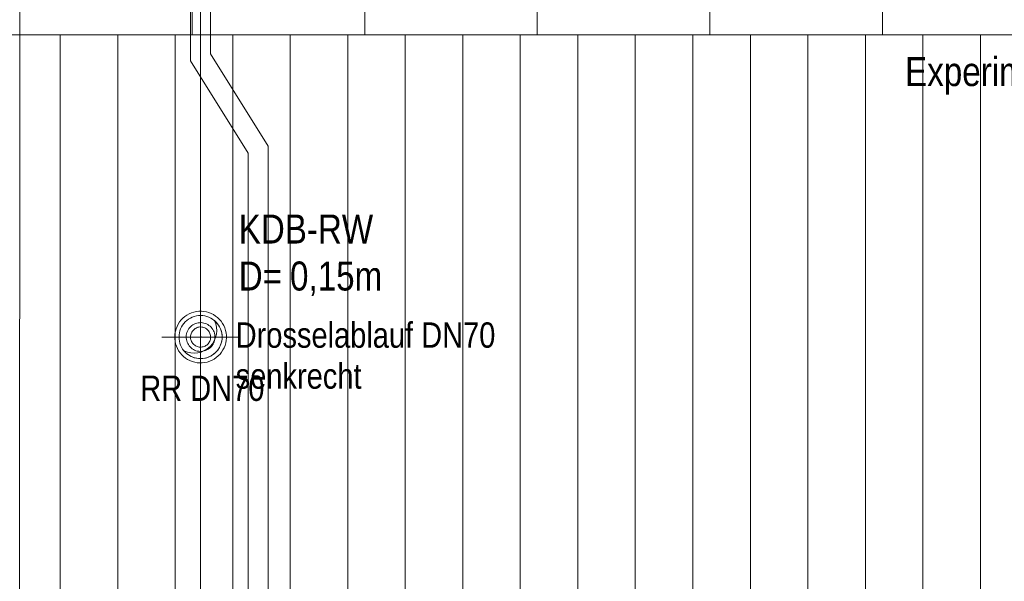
# Model space of a CAD drawing. Extents: x -620 to 300, y 62 to 1107.
# Tile 27 of 256: x -138 to -70, y 290 to 330. Entities that reach past the tile are written whole.
import ezdxf
from ezdxf.lldxf.tags import DXFTag

# ---------------------------------------------------------------- set-up
doc = ezdxf.new("R2010")
doc.units = 0
doc.layers.get('0').update_dxf_attribs({"lineweight": 35})
for name, color, linetype, lineweight, true_color in [('30 -35 Decken- 11 Bodendurchbruch', 7, 'Continuous', 15, 0x599559), ('40 -41 Abwasser_Wasser_Gas- 1 Abwasser + sanitäre Anlagen', 7, 'Continuous', 9, 0xff6633), ('70 -72 Beschriftung- 1 Beschriftung allgemein', 7, 'Continuous', 9, 0xff6633)]:
    doc.layers.add(name, color=color, linetype=linetype, lineweight=lineweight, true_color=true_color)
for name, color, linetype, lineweight in [('40 -41 Abwasser_Wasser_Gas- 2 Wasser-1', 7, 'Continuous', 15), ('60- 61 allgemeine Ausstattung- 4 Terrassen', 7, 'Continuous', 9), ('70 -71 Achsen- 1 Gebäudeachsen', 7, 'STRICHPUNKT2-A06G9FR98I', 18)]:
    doc.layers.add(name, color=color, linetype=linetype, lineweight=lineweight)
doc.styles.get("Standard").update_dxf_attribs({"font": 'ARIALN.TTF'})
tags = doc.linetypes.add('grob-A06G9FRA8I', pattern=[14, 3, -8, 3]).pattern_tags.tags
tags[8:9] = [DXFTag(74, 4), DXFTag(75, 0), DXFTag(340, '0'), DXFTag(46, 0.0), DXFTag(50, 0.0), DXFTag(44, 0.0), DXFTag(45, 0.0)]
tags[6:7] = [DXFTag(74, 4), DXFTag(75, 0), DXFTag(340, '0'), DXFTag(46, 0.0), DXFTag(50, 0.0), DXFTag(44, 0.0), DXFTag(45, 0.0)]
tags[4:5] = [DXFTag(74, 4), DXFTag(75, 0), DXFTag(340, '0'), DXFTag(46, 0.0), DXFTag(50, 0.0), DXFTag(44, 0.0), DXFTag(45, 0.0)]
tags = doc.linetypes.add('STRICHPUNKT2-A06G9FR98I', pattern=[12.7, 6.35, -3.175, 0, -3.175]).pattern_tags.tags
tags[10:11] = [DXFTag(74, 4), DXFTag(75, 0), DXFTag(340, '0'), DXFTag(46, 0.0), DXFTag(50, 0.0), DXFTag(44, 0.0), DXFTag(45, 0.0)]
tags[8:9] = [DXFTag(74, 4), DXFTag(75, 0), DXFTag(340, '0'), DXFTag(46, 0.0), DXFTag(50, 0.0), DXFTag(44, 0.0), DXFTag(45, 0.0)]
tags[6:7] = [DXFTag(74, 4), DXFTag(75, 0), DXFTag(340, '0'), DXFTag(46, 0.0), DXFTag(50, 0.0), DXFTag(44, 0.0), DXFTag(45, 0.0)]
tags[4:5] = [DXFTag(74, 4), DXFTag(75, 0), DXFTag(340, '0'), DXFTag(46, 0.0), DXFTag(50, 0.0), DXFTag(44, 0.0), DXFTag(45, 0.0)]

# ---------------------------------------------------------------- blocks, each defined once
blk = doc.blocks.new('Referenz-A06G9FRB8I')
at = {"layer": '30 -35 Decken- 11 Bodendurchbruch', "color": 0, "linetype": 'grob-A06G9FRA8I', "lineweight": 9, "ltscale": 0.13}
for p, q in [((-125.575, 310.153), (-125.575, 304.753)), ((-128.275, 307.453), (-122.875, 307.453))]:
    blk.add_line(p, q, dxfattribs=at)
at = {"layer": '30 -35 Decken- 11 Bodendurchbruch', "color": 0, "linetype": 'Continuous', "ltscale": 0.15}
for p, q in [((-126.149, 308.839), (-126.011, 308.889)), ((-126.011, 308.889), (-125.868, 308.924)), ((-125.868, 308.924), (-125.722, 308.946)), ((-125.722, 308.946), (-125.575, 308.953)), ((-125.575, 308.953), (-125.428, 308.946)), ((-125.428, 308.946), (-125.283, 308.924)), ((-125.283, 308.924), (-125.14, 308.889)), ((-125.14, 308.889), (-125.001, 308.839)), ((-126.898, 308.16), (-126.823, 308.286)), ((-126.823, 308.286), (-126.735, 308.405)), ((-126.735, 308.405), (-126.636, 308.514)), ((-126.636, 308.514), (-126.527, 308.613)), ((-126.527, 308.613), (-126.409, 308.7)), ((-126.409, 308.7), (-126.283, 308.776)), ((-126.283, 308.776), (-126.149, 308.839)), ((-125.001, 308.839), (-124.868, 308.776)), ((-124.868, 308.776), (-124.742, 308.7)), ((-124.742, 308.7), (-124.624, 308.613)), ((-124.624, 308.613), (-124.515, 308.514)), ((-124.515, 308.514), (-124.416, 308.405)), ((-124.416, 308.405), (-124.328, 308.286)), ((-124.328, 308.286), (-124.253, 308.16)), ((-127.075, 307.453), (-127.068, 307.6)), ((-127.068, 307.6), (-127.047, 307.746)), ((-127.047, 307.746), (-127.011, 307.889)), ((-127.011, 307.889), (-126.961, 308.027)), ((-126.961, 308.027), (-126.898, 308.16)), ((-124.253, 308.16), (-124.19, 308.027)), ((-124.19, 308.027), (-124.14, 307.889)), ((-124.14, 307.889), (-124.104, 307.746)), ((-124.104, 307.746), (-124.083, 307.6)), ((-124.083, 307.6), (-124.075, 307.453)), ((-127.068, 307.306), (-127.075, 307.453)), ((-127.047, 307.16), (-127.068, 307.306)), ((-127.011, 307.018), (-127.047, 307.16)), ((-126.961, 306.879), (-127.011, 307.018)), ((-126.898, 306.746), (-126.961, 306.879)), ((-124.19, 306.879), (-124.253, 306.746)), ((-124.14, 307.018), (-124.19, 306.879)), ((-124.104, 307.16), (-124.14, 307.018)), ((-124.083, 307.306), (-124.104, 307.16)), ((-124.075, 307.453), (-124.083, 307.306)), ((-126.823, 306.62), (-126.898, 306.746)), ((-126.735, 306.502), (-126.823, 306.62)), ((-126.636, 306.392), (-126.735, 306.502)), ((-126.527, 306.294), (-126.636, 306.392)), ((-126.409, 306.206), (-126.527, 306.294)), ((-126.283, 306.13), (-126.409, 306.206)), ((-126.149, 306.067), (-126.283, 306.13)), ((-124.868, 306.13), (-125.001, 306.067)), ((-124.742, 306.206), (-124.868, 306.13)), ((-124.624, 306.294), (-124.742, 306.206)), ((-124.515, 306.392), (-124.624, 306.294)), ((-124.416, 306.502), (-124.515, 306.392)), ((-124.328, 306.62), (-124.416, 306.502)), ((-124.253, 306.746), (-124.328, 306.62)), ((-126.011, 306.018), (-126.149, 306.067)), ((-125.868, 305.982), (-126.011, 306.018)), ((-125.722, 305.96), (-125.868, 305.982)), ((-125.575, 305.953), (-125.722, 305.96)), ((-125.428, 305.96), (-125.575, 305.953)), ((-125.283, 305.982), (-125.428, 305.96)), ((-125.14, 306.018), (-125.283, 305.982)), ((-125.001, 306.067), (-125.14, 306.018))]:
    blk.add_line(p, q, dxfattribs=at)
for centre, major_axis, end_param in [((-126.04, 307.918), (-0.682, -1.432), 2.460416), ((-125.576, 307.453), (-1.146, -0.967), 3.311211)]:
    blk.add_ellipse(centre, major_axis=major_axis, ratio=1, start_param=0, end_param=end_param, dxfattribs=at)
at = {"layer": '40 -41 Abwasser_Wasser_Gas- 1 Abwasser + sanitäre Anlagen', "color": 0, "linetype": 'grob-A06G9FRA8I', "ltscale": 0.13}
for p, q in [((-126.275, 326.649), (-126.275, 366.893)), ((-124.875, 366.893), (-124.875, 327.137)), ((-124.875, 327.137), (-120.875, 320.717)), ((-122.275, 320.229), (-126.275, 326.649)), ((-120.875, 320.717), (-120.875, 206.453)), ((-122.275, 206.453), (-122.275, 320.229)), ((-125.575, 312.541), (-125.575, 307.453))]:
    blk.add_line(p, q, dxfattribs=at)
at = {"layer": '40 -41 Abwasser_Wasser_Gas- 1 Abwasser + sanitäre Anlagen', "color": 0, "linetype": 'Continuous', "lineweight": 5, "ltscale": 0.13}
for p, q in [((-125.575, 307.453), (-125.592, 307.513)), ((-125.592, 307.513), (-125.559, 307.513)), ((-125.559, 307.513), (-125.575, 307.453))]:
    blk.add_line(p, q, dxfattribs=at)
at = {"layer": '40 -41 Abwasser_Wasser_Gas- 1 Abwasser + sanitäre Anlagen', "color": 0, "lineweight": 0}
for points in [[(-125.575, 307.453), (-125.592, 307.513), (-125.575, 307.513)], [(-125.575, 307.453), (-125.575, 307.513), (-125.559, 307.513)]]:
    blk.add_solid(points, dxfattribs=at)
at = {"layer": '40 -41 Abwasser_Wasser_Gas- 2 Wasser-1', "color": 0, "linetype": 'Continuous', "ltscale": 0.15}
for p, q in [((-125.575, 307.453), (-125.575, 311.293)), ((-126.806, 308.767), (-126.671, 308.881)), ((-126.671, 308.881), (-126.526, 308.982)), ((-126.526, 308.982), (-126.372, 309.067)), ((-126.372, 309.067), (-126.209, 309.138)), ((-126.209, 309.138), (-126.041, 309.192)), ((-126.041, 309.192), (-125.869, 309.229)), ((-125.869, 309.229), (-125.693, 309.249)), ((-125.693, 309.249), (-125.517, 309.252)), ((-125.517, 309.252), (-125.341, 309.238)), ((-125.341, 309.238), (-125.167, 309.206)), ((-125.167, 309.206), (-124.997, 309.158)), ((-124.997, 309.158), (-124.833, 309.093)), ((-124.833, 309.093), (-124.675, 309.012)), ((-124.675, 309.012), (-124.527, 308.916)), ((-124.527, 308.916), (-124.389, 308.806)), ((-127.28, 308.032), (-127.215, 308.196)), ((-127.215, 308.196), (-127.134, 308.353)), ((-127.134, 308.353), (-127.039, 308.502)), ((-127.039, 308.502), (-126.929, 308.64)), ((-126.929, 308.64), (-126.806, 308.767)), ((-126.327, 308.112), (-126.259, 308.183)), ((-126.259, 308.183), (-126.184, 308.246)), ((-126.184, 308.246), (-126.104, 308.302)), ((-126.104, 308.302), (-126.018, 308.35)), ((-126.018, 308.35), (-125.928, 308.389)), ((-125.928, 308.389), (-125.834, 308.419)), ((-125.834, 308.419), (-125.738, 308.44)), ((-125.738, 308.44), (-125.641, 308.451)), ((-125.641, 308.451), (-125.543, 308.453)), ((-125.543, 308.453), (-125.445, 308.445)), ((-125.445, 308.445), (-125.348, 308.427)), ((-125.348, 308.427), (-125.254, 308.4)), ((-125.254, 308.4), (-125.163, 308.364)), ((-125.163, 308.364), (-125.075, 308.319)), ((-125.075, 308.319), (-124.993, 308.266)), ((-124.993, 308.266), (-124.916, 308.205)), ((-124.916, 308.205), (-124.846, 308.137)), ((-124.389, 308.806), (-124.262, 308.684)), ((-124.262, 308.684), (-124.147, 308.549)), ((-124.147, 308.549), (-124.047, 308.404)), ((-124.047, 308.404), (-123.961, 308.249)), ((-123.961, 308.249), (-123.891, 308.087)), ((-127.374, 307.512), (-127.36, 307.688)), ((-127.372, 307.335), (-127.374, 307.512)), ((-127.36, 307.688), (-127.328, 307.862)), ((-127.328, 307.862), (-127.28, 308.032)), ((-126.575, 307.486), (-126.567, 307.584)), ((-126.573, 307.388), (-126.575, 307.486)), ((-126.567, 307.584), (-126.549, 307.68)), ((-126.549, 307.68), (-126.522, 307.775)), ((-126.522, 307.775), (-126.486, 307.866)), ((-126.486, 307.866), (-126.441, 307.953)), ((-126.441, 307.953), (-126.388, 308.036)), ((-126.388, 308.036), (-126.327, 308.112)), ((-126.275, 307.476), (-126.269, 307.544)), ((-126.269, 307.544), (-126.257, 307.612)), ((-126.257, 307.612), (-126.238, 307.678)), ((-126.238, 307.678), (-126.213, 307.742)), ((-126.213, 307.742), (-126.182, 307.803)), ((-126.182, 307.803), (-126.144, 307.861)), ((-126.144, 307.861), (-126.102, 307.915)), ((-126.102, 307.915), (-126.054, 307.964)), ((-126.054, 307.964), (-126.002, 308.008)), ((-126.002, 308.008), (-125.945, 308.048)), ((-125.945, 308.048), (-125.885, 308.081)), ((-125.885, 308.081), (-125.822, 308.108)), ((-125.822, 308.108), (-125.757, 308.129)), ((-125.757, 308.129), (-125.689, 308.144)), ((-125.689, 308.144), (-125.621, 308.152)), ((-125.621, 308.152), (-125.553, 308.153)), ((-125.553, 308.153), (-125.484, 308.147)), ((-125.484, 308.147), (-125.416, 308.135)), ((-125.416, 308.135), (-125.35, 308.116)), ((-125.35, 308.116), (-125.287, 308.091)), ((-125.287, 308.091), (-125.225, 308.059)), ((-125.225, 308.059), (-125.168, 308.022)), ((-125.168, 308.022), (-125.114, 307.979)), ((-125.114, 307.979), (-125.065, 307.932)), ((-125.065, 307.932), (-125.02, 307.879)), ((-125.02, 307.879), (-124.981, 307.823)), ((-124.981, 307.823), (-124.948, 307.763)), ((-124.948, 307.763), (-124.92, 307.7)), ((-124.92, 307.7), (-124.899, 307.634)), ((-124.899, 307.634), (-124.885, 307.567)), ((-124.885, 307.567), (-124.877, 307.499)), ((-124.877, 307.499), (-124.876, 307.43)), ((-124.846, 308.137), (-124.782, 308.062)), ((-124.782, 308.062), (-124.726, 307.981)), ((-124.726, 307.981), (-124.679, 307.895)), ((-124.679, 307.895), (-124.64, 307.805)), ((-124.64, 307.805), (-124.61, 307.712)), ((-124.61, 307.712), (-124.589, 307.616)), ((-124.589, 307.616), (-124.578, 307.519)), ((-124.578, 307.519), (-124.576, 307.42)), ((-123.891, 308.087), (-123.837, 307.919)), ((-123.837, 307.919), (-123.799, 307.746)), ((-123.799, 307.746), (-123.779, 307.571)), ((-123.779, 307.571), (-123.776, 307.394)), ((-127.351, 307.16), (-127.372, 307.335)), ((-127.314, 306.987), (-127.351, 307.16)), ((-127.26, 306.819), (-127.314, 306.987)), ((-127.19, 306.657), (-127.26, 306.819)), ((-126.562, 307.29), (-126.573, 307.388)), ((-126.541, 307.194), (-126.562, 307.29)), ((-126.511, 307.101), (-126.541, 307.194)), ((-126.472, 307.011), (-126.511, 307.101)), ((-126.425, 306.925), (-126.472, 307.011)), ((-126.369, 306.844), (-126.425, 306.925)), ((-126.305, 306.77), (-126.369, 306.844)), ((-126.274, 307.407), (-126.275, 307.476)), ((-126.266, 307.339), (-126.274, 307.407)), ((-126.252, 307.272), (-126.266, 307.339)), ((-126.231, 307.207), (-126.252, 307.272)), ((-126.203, 307.144), (-126.231, 307.207)), ((-126.17, 307.083), (-126.203, 307.144)), ((-126.131, 307.027), (-126.17, 307.083)), ((-126.086, 306.975), (-126.131, 307.027)), ((-126.037, 306.927), (-126.086, 306.975)), ((-125.983, 306.884), (-126.037, 306.927)), ((-125.925, 306.847), (-125.983, 306.884)), ((-125.864, 306.816), (-125.925, 306.847)), ((-125.8, 306.79), (-125.864, 306.816)), ((-125.329, 306.798), (-125.394, 306.777)), ((-125.266, 306.825), (-125.329, 306.798)), ((-125.206, 306.859), (-125.266, 306.825)), ((-125.149, 306.898), (-125.206, 306.859)), ((-125.097, 306.942), (-125.149, 306.898)), ((-125.049, 306.992), (-125.097, 306.942)), ((-125.006, 307.045), (-125.049, 306.992)), ((-124.969, 307.103), (-125.006, 307.045)), ((-124.938, 307.164), (-124.969, 307.103)), ((-124.913, 307.228), (-124.938, 307.164)), ((-124.894, 307.294), (-124.913, 307.228)), ((-124.881, 307.362), (-124.894, 307.294)), ((-124.824, 306.794), (-124.892, 306.723)), ((-124.876, 307.43), (-124.881, 307.362)), ((-124.763, 306.871), (-124.824, 306.794)), ((-124.709, 306.953), (-124.763, 306.871)), ((-124.665, 307.04), (-124.709, 306.953)), ((-124.629, 307.132), (-124.665, 307.04)), ((-124.602, 307.226), (-124.629, 307.132)), ((-124.584, 307.323), (-124.602, 307.226)), ((-124.576, 307.42), (-124.584, 307.323)), ((-123.871, 306.875), (-123.936, 306.71)), ((-123.822, 307.044), (-123.871, 306.875)), ((-123.791, 307.218), (-123.822, 307.044)), ((-123.776, 307.394), (-123.791, 307.218)), ((-127.104, 306.503), (-127.19, 306.657)), ((-127.003, 306.357), (-127.104, 306.503)), ((-126.889, 306.223), (-127.003, 306.357)), ((-126.762, 306.1), (-126.889, 306.223)), ((-126.235, 306.701), (-126.305, 306.77)), ((-126.158, 306.64), (-126.235, 306.701)), ((-126.075, 306.587), (-126.158, 306.64)), ((-125.988, 306.542), (-126.075, 306.587)), ((-125.897, 306.506), (-125.988, 306.542)), ((-125.803, 306.479), (-125.897, 306.506)), ((-125.706, 306.462), (-125.803, 306.479)), ((-125.734, 306.771), (-125.8, 306.79)), ((-125.667, 306.759), (-125.734, 306.771)), ((-125.608, 306.454), (-125.706, 306.462)), ((-125.598, 306.753), (-125.667, 306.759)), ((-125.51, 306.455), (-125.608, 306.454)), ((-125.53, 306.755), (-125.598, 306.753)), ((-125.461, 306.762), (-125.53, 306.755)), ((-125.413, 306.466), (-125.51, 306.455)), ((-125.394, 306.777), (-125.461, 306.762)), ((-125.317, 306.487), (-125.413, 306.466)), ((-125.223, 306.517), (-125.317, 306.487)), ((-125.133, 306.556), (-125.223, 306.517)), ((-125.047, 306.604), (-125.133, 306.556)), ((-124.967, 306.66), (-125.047, 306.604)), ((-124.892, 306.723), (-124.967, 306.66)), ((-124.345, 306.139), (-124.48, 306.025)), ((-124.222, 306.266), (-124.345, 306.139)), ((-124.112, 306.405), (-124.222, 306.266)), ((-124.017, 306.553), (-124.112, 306.405)), ((-123.936, 306.71), (-124.017, 306.553)), ((-126.624, 305.99), (-126.762, 306.1)), ((-126.475, 305.894), (-126.624, 305.99)), ((-126.318, 305.814), (-126.475, 305.894)), ((-126.154, 305.749), (-126.318, 305.814)), ((-125.984, 305.7), (-126.154, 305.749)), ((-125.81, 305.669), (-125.984, 305.7)), ((-125.634, 305.654), (-125.81, 305.669)), ((-125.458, 305.657), (-125.634, 305.654)), ((-125.282, 305.677), (-125.458, 305.657)), ((-125.11, 305.714), (-125.282, 305.677)), ((-124.941, 305.768), (-125.11, 305.714)), ((-124.779, 305.839), (-124.941, 305.768)), ((-124.625, 305.925), (-124.779, 305.839)), ((-124.48, 306.025), (-124.625, 305.925))]:
    blk.add_line(p, q, dxfattribs=at)
at = {"layer": '60- 61 allgemeine Ausstattung- 4 Terrassen', "color": 0}
for p, q in [((-138.155, 328.453), (-138.155, 365.113)), ((-126.155, 328.453), (-126.155, 365.113)), ((-114.155, 328.453), (-114.155, 365.113)), ((-102.155, 328.453), (-102.155, 365.113)), ((-90.155, 328.453), (-90.155, 365.113)), ((-78.155, 328.453), (-78.155, 365.113)), ((-286.141, 328.453), (-138.155, 328.453)), ((-138.163, 257.253), (-138.155, 328.453)), ((-138.155, 328.453), (27.485, 328.453)), ((-135.339, 259.053), (-135.339, 328.453)), ((-131.339, 259.053), (-131.339, 328.453)), ((-127.339, 259.053), (-127.339, 328.453)), ((-123.339, 259.053), (-123.339, 328.453)), ((-119.339, 259.053), (-119.339, 328.453)), ((-115.339, 259.053), (-115.339, 328.453)), ((-111.339, 259.053), (-111.339, 328.453)), ((-107.339, 259.053), (-107.339, 328.453)), ((-103.339, 259.053), (-103.339, 328.453)), ((-99.339, 259.053), (-99.339, 328.453)), ((-95.339, 259.053), (-95.339, 328.453)), ((-91.339, 259.053), (-91.339, 328.453)), ((-87.339, 259.053), (-87.339, 328.453)), ((-83.339, 259.053), (-83.339, 328.453)), ((-79.339, 259.053), (-79.339, 328.453)), ((-75.339, 259.053), (-75.339, 328.453)), ((-71.339, 259.053), (-71.339, 328.453))]:
    blk.add_line(p, q, dxfattribs=at)
at = {"layer": '70 -71 Achsen- 1 Gebäudeachsen', "color": 0, "linetype": 'STRICHPUNKT2-A06G9FR98I', "ltscale": 0.18}
blk.add_line((-125.575, 1076.993), (-125.575, 77.553), dxfattribs=at)
at = {"layer": '30 -35 Decken- 11 Bodendurchbruch', "color": 0, "linetype": 'Continuous', "ltscale": 0.15, "char_height": 2.01377, "attachment_point": 1}
for s, insert in [('{\\fArial Narrow;KDB-RW}', (-122.922, 315.969)), ('{\\fArial Narrow;D=}', (-122.922, 312.702)), ('{\\fArial Narrow;0,15m}', (-119.353, 312.702))]:
    blk.add_mtext(s, dxfattribs=dict(at, insert=insert))
at = {"layer": '60- 61 allgemeine Ausstattung- 4 Terrassen', "color": 0, "linetype": 'Continuous', "ltscale": 0.13, "insert": (-76.575, 326.913), "char_height": 2.01377, "attachment_point": 1}
blk.add_mtext('{\\fArial Narrow;Experimentiertische mit Wasseranschluss}', dxfattribs=at)
at = {"layer": '70 -72 Beschriftung- 1 Beschriftung allgemein', "color": 0, "linetype": 'Continuous', "ltscale": 0.13, "char_height": 1.76205, "attachment_point": 1}
for s, insert in [('{\\fArial Narrow;Drosselablauf}', (-123.132, 308.473)), ('{\\fArial Narrow;DN70}', (-110.231, 308.473)), ('{\\fArial Narrow;senkrecht}', (-123.132, 305.625)), ('{\\fArial Narrow;RR DN70}', (-129.767, 304.776))]:
    blk.add_mtext(s, dxfattribs=dict(at, insert=insert))

msp = doc.modelspace()

# ---------------------------------------------------------------- block references
at = {"color": 8, "lineweight": 25, "ltscale": 0.25, "true_color": 0x808080}
msp.add_blockref('Referenz-A06G9FRB8I', (0, 0), dxfattribs=at)

doc.saveas('drawing.dxf')
